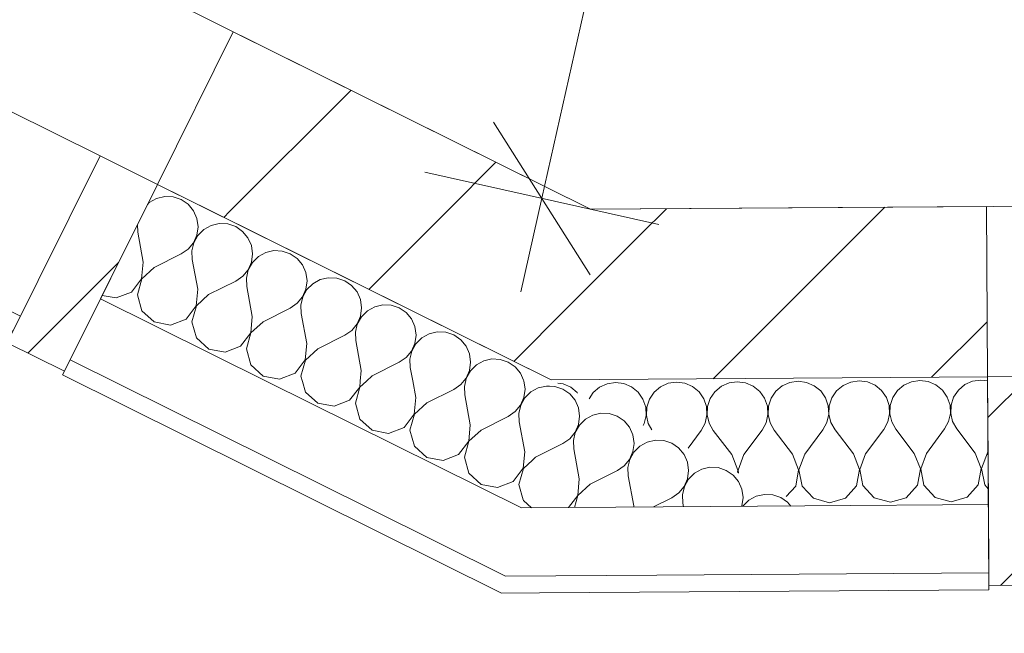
# Model space of a CAD drawing. Header units: millimetres. Extents: x -7213913 to -6930525, y 6129472 to 6355042.
# Tile 31 of 214: x -7201628 to -7200472, y 6158640 to 6159360. Entities that reach past the tile are written whole.
import ezdxf
from ezdxf.enums import TextEntityAlignment as Align

# ---------------------------------------------------------------- set-up
doc = ezdxf.new("R2010")
doc.units = ezdxf.units.MM
doc.header["$MEASUREMENT"] = 0
doc.set_wipeout_variables(frame=1)
doc.linetypes.add('Wipeout_Contour', pattern=[1000, 0, -1000])
for name, color, linetype in [('S - квартира_помещение.АР', 7, 'Continuous'), ('АР-Стены_внешние_.АР', 7, 'Continuous'), ('АР-Стены_Наружные ВИТРАЖ', 7, 'Continuous'), ('АР-Стены_Перегородки_межквартирные_200.АР', 7, 'Continuous'), ('АР-Чертеж-Размеры.АР', 7, 'Continuous')]:
    doc.layers.add(name, color=color, linetype=linetype)
for name, color, linetype, lineweight in [('S - квартира_помещение.АР_Ном._пера__2', 8, 'Continuous', 15), ('АР-Стены_внешние_.АР_Ном._пера__1', 7, 'Continuous', 0), ('АР-Стены_Наружные ВИТРАЖ_Ном._пера__120', 7, 'Continuous', 0), ('АР-Стены_Перегородки_межквартирные_200.АР_Ном._пера__1', 7, 'Continuous', 15), ('АР-Чертеж-Размеры.АР_Ном._пера__1', 7, 'Continuous', 0), ('Паспорта Зон Archicad_Ном._пера__1', 7, 'Continuous', 0)]:
    doc.layers.add(name, color=color, linetype=linetype, lineweight=lineweight)
doc.styles.add('РЎР“Р•РќР•Р\xa0Р\x98Р\xa0_РЎРўР\x98Р›Р¬_1', font='txt')
doc.styles.add('РЎР“Р•РќР•Р\xa0Р\x98Р\xa0_РЎРўР\x98Р›Р¬_2', font='calibri.ttf')
doc.styles.add('РЎР“Р•РќР•Р\xa0Р\x98Р\xa0_РЎРўР\x98Р›Р¬_3', font='GOST_Common.ttf')
doc.dimstyles.new('СГЕНЕРИР_СТИЛЬ__3', dxfattribs={"dimtxt": 200, "dimasz": 142.5, "dimexe": 0.18, "dimexo": 0.0625, "dimgap": 0, "dimtad": 1, "dimdec": 0, "dimzin": 0, "dimdsep": 46, "dimtxsty": 'РЎР“Р•РќР•Р\xa0Р\x98Р\xa0_РЎРўР\x98Р›Р¬_3', "dimblk": 'ARROWHEAD_6', "dimblk1": 'ARROWHEAD_6', "dimblk2": 'ARROWHEAD_6', "dimcen": 0.09, "dimse1": 1, "dimse2": 1, "dimclrd": 7, "dimclre": 7, "dimclrt": 7, "dimazin": 0, "dimtfac": 1, "dimtdec": 4, "dimtmove": 0, "dimatfit": 3, "dimfxl": 1, "dimtolj": 1, "dimtzin": 0, "dimarcsym": 0})
doc.dimstyles.new('СГЕНЕРИР_СТИЛЬ__4', dxfattribs={"dimtxt": 200, "dimasz": 142.5, "dimexe": 0.18, "dimexo": 0.0625, "dimgap": 0, "dimtad": 1, "dimdec": 0, "dimzin": 0, "dimdsep": 46, "dimtxsty": 'РЎР“Р•РќР•Р\xa0Р\x98Р\xa0_РЎРўР\x98Р›Р¬_3', "dimblk": 'ARROWHEAD_6', "dimblk1": 'ARROWHEAD_6', "dimblk2": 'ARROWHEAD_6', "dimcen": 0.09, "dimse1": 1, "dimse2": 1, "dimclrd": 7, "dimclre": 7, "dimclrt": 7, "dimazin": 0, "dimtfac": 1, "dimtdec": 4, "dimtmove": 2, "dimatfit": 3, "dimfxl": 1, "dimtolj": 1, "dimtzin": 0, "dimarcsym": 0})
pattern_1 = [(45, (-6566190.34, 6562677.8), (-176.776695, 176.776695), []), (45, (-6566225.7, 6562713.15), (-176.776695, 176.776695), []), (45, (-6566261.05, 6562748.5), (-176.776695, 176.776695), [])]
pattern_2 = [(45, (-6566190.34, 6562677.8), (-127.279217, 127.279217), [])]

# ---------------------------------------------------------------- blocks, each defined once
blk = doc.blocks.new('Кухня_3_10_10', base_point=(-7200749.3, 6161287.2))
at = {"layer": 'S - квартира_помещение.АР_Ном._пера__2', "color": 8, "linetype": 'Continuous', "lineweight": 15, "flags": 128}
blk.add_lwpolyline([(-7199009.5, 6159663.9), (-7198483.6, 6162005.6), (-7200823.3, 6162531), (-7201849.7, 6162761.6), (-7202492.3, 6159900.6), (-7200957.8, 6159137.8), (-7199124.6, 6159150.1), (-7199009.2, 6159663.8)], close=True, dxfattribs=at)
at = {"layer": 'Паспорта Зон Archicad_Ном._пера__1', "color": 7, "lineweight": 0, "style": 'РЎР“Р•РќР•Р\xa0Р\x98Р\xa0_РЎРўР\x98Р›Р¬_1'}
blk.add_attdef('ROOM_NUMBER', text='', height=250, rotation=347.3417, dxfattribs=at).set_placement((-7200176.5, 6161181.4), align=Align.MIDDLE_CENTER)
at = {"layer": 'Паспорта Зон Archicad_Ном._пера__1', "color": 7, "lineweight": 0, "style": 'РЎР“Р•РќР•Р\xa0Р\x98Р\xa0_РЎРўР\x98Р›Р¬_2'}
blk.add_attdef('ROOM_AREA', text='', height=200, rotation=347.3417, dxfattribs=at).set_placement((-7199221.1, 6159414.1), align=Align.MIDDLE_RIGHT)
blk = doc.blocks.new('Навесная Стена_24_10', base_point=(-6566190.3, 6562677.8))
at = {"layer": 'АР-Стены_Наружные ВИТРАЖ_Ном._пера__120', "color": 7, "linetype": 'Continuous', "lineweight": 0, "flags": 128}
for points in [[(-7201533.2, 6159200.5), (-7202437.4, 6159650)], [(-7201642.3, 6158981.1), (-7202546.4, 6159430.6)]]:
    blk.add_lwpolyline(points, dxfattribs=at)
at = {"color": 254, "linetype": 'Wipeout_Contour', "lineweight": 0, "ltscale": 37906431.25033871}
blk.add_wipeout([(-7202539.8, 6159444), (-7201635.6, 6158994.6), (-7201626.7, 6159012.5), (-7202530.9, 6159461.9)], dxfattribs=at).dxf.layer = 'АР-Стены_Наружные ВИТРАЖ'
at = {"layer": 'АР-Стены_Наружные ВИТРАЖ', "linetype": 'Continuous', "lineweight": 0, "true_color": 0x000000}
h = blk.add_hatch(dxfattribs=at)
h.set_pattern_fill('АЛЮМИНИЙ_000A', color=18, style=0, pattern_type=2)
h.set_pattern_definition(pattern_1)
h.paths.add_polyline_path([(-7202539.8, 6159444), (-7201635.6, 6158994.6), (-7201626.7, 6159012.5), (-7202530.9, 6159461.9)])
at = {"layer": 'АР-Стены_Наружные ВИТРАЖ_Ном._пера__120', "color": 7, "linetype": 'Continuous', "lineweight": 0, "flags": 128}
blk.add_lwpolyline([(-7202539.8, 6159444), (-7202530.9, 6159461.9), (-7201626.7, 6159012.5), (-7201635.6, 6158994.6)], close=True, dxfattribs=at)
at = {"color": 254, "linetype": 'Wipeout_Contour', "lineweight": 0, "ltscale": 37908630.28139775}
blk.add_wipeout([(-7202546.4, 6159430.6), (-7202437.4, 6159650), (-7202504.5, 6159683.4), (-7202613.6, 6159464)], dxfattribs=at).dxf.layer = 'АР-Стены_Наружные ВИТРАЖ'
at = {"color": 254, "linetype": 'Wipeout_Contour', "lineweight": 0, "ltscale": 37904422.3145838}
blk.add_wipeout([(-7201575.1, 6158947.8), (-7201466.1, 6159167.1), (-7201533.2, 6159200.5), (-7201642.3, 6158981.1)], dxfattribs=at).dxf.layer = 'АР-Стены_Наружные ВИТРАЖ'
at = {"layer": 'АР-Стены_Наружные ВИТРАЖ', "linetype": 'Continuous', "lineweight": 0, "true_color": 0x000000}
h = blk.add_hatch(dxfattribs=at)
h.set_pattern_fill('АЛЮМИНИЙ_000A', color=18, style=0, pattern_type=2)
h.set_pattern_definition(pattern_1)
h.paths.add_polyline_path([(-7202546.4, 6159430.6), (-7202437.4, 6159650), (-7202504.5, 6159683.4), (-7202613.6, 6159464)])
h = blk.add_hatch(dxfattribs=at)
h.set_pattern_fill('АЛЮМИНИЙ_000A', color=18, style=0, pattern_type=2)
h.set_pattern_definition(pattern_1)
h.paths.add_polyline_path([(-7201575.1, 6158947.8), (-7201466.1, 6159167.1), (-7201533.2, 6159200.5), (-7201642.3, 6158981.1)])
at = {"layer": 'АР-Стены_Наружные ВИТРАЖ_Ном._пера__120', "color": 7, "linetype": 'Continuous', "lineweight": 0, "flags": 128}
for points in [[(-7202546.4, 6159430.6), (-7202613.6, 6159464), (-7202504.5, 6159683.4), (-7202437.4, 6159650)], [(-7201575.1, 6158947.8), (-7201642.3, 6158981.1), (-7201533.2, 6159200.5), (-7201466.1, 6159167.1)]]:
    blk.add_lwpolyline(points, close=True, dxfattribs=at)
blk = doc.blocks.new('Навесная Стена_25_10', base_point=(-6566190.3, 6562677.8))
at = {"color": 254, "linetype": 'Wipeout_Contour', "lineweight": 0, "ltscale": 37900412.79886375}
blk.add_wipeout([(-7200415.3, 6158696.5), (-7200417, 6158941.5), (-7200492, 6158941), (-7200490.3, 6158696)], dxfattribs=at).dxf.layer = 'АР-Стены_Наружные ВИТРАЖ'
at = {"layer": 'АР-Стены_Наружные ВИТРАЖ', "linetype": 'Continuous', "lineweight": 0, "true_color": 0x000000}
h = blk.add_hatch(dxfattribs=at)
h.set_pattern_fill('АЛЮМИНИЙ_000A', color=18, style=0, pattern_type=2)
h.set_pattern_definition(pattern_1)
h.paths.add_polyline_path([(-7200415.3, 6158696.5), (-7200417, 6158941.5), (-7200492, 6158941), (-7200490.3, 6158696)])
at = {"layer": 'АР-Стены_Наружные ВИТРАЖ_Ном._пера__120', "color": 7, "linetype": 'Continuous', "lineweight": 0, "flags": 128}
blk.add_lwpolyline([(-7200415.3, 6158696.5), (-7200490.3, 6158696), (-7200492, 6158941), (-7200417, 6158941.5)], close=True, dxfattribs=at)
blk = doc.blocks.new('Стена_133_10', base_point=(-7200981, 6159037.7))
at = {"layer": 'АР-Стены_Перегородки_межквартирные_200.АР', "linetype": 'Continuous', "lineweight": 0, "true_color": 0x000000}
h = blk.add_hatch(dxfattribs=at)
h.set_pattern_fill('БЛОКИ_БЕТОННЫЕ_ЭФФЕКТИВН_28', color=18, style=0, pattern_type=2)
h.set_pattern_definition(pattern_2)
h.paths.add_polyline_path([(-7200957.8, 6159137.8), (-7201401.2, 6159134.9), (-7201004.2, 6158937.5)])
h = blk.add_hatch(dxfattribs=at)
h.set_pattern_fill('БЛОКИ_БЕТОННЫЕ_ЭФФЕКТИВН_28', color=18, style=0, pattern_type=2)
h.set_pattern_definition(pattern_2)
h.paths.add_polyline_path([(-7200957.8, 6159137.8), (-7201004.2, 6158937.5), (-7200560.9, 6158940.5)])
h = blk.add_hatch(dxfattribs=at)
h.set_pattern_fill('БЛОКИ_БЕТОННЫЕ_ЭФФЕКТИВН_28', color=18, style=0, pattern_type=2)
h.set_pattern_definition(pattern_2)
h.paths.add_polyline_path([(-7200560.9, 6158940.5), (-7200492, 6158941), (-7200493.3, 6159141), (-7200957.8, 6159137.8)])
at = {"layer": 'АР-Стены_Перегородки_межквартирные_200.АР_Ном._пера__1', "color": 7, "linetype": 'Continuous', "lineweight": 15, "flags": 128}
for points in [[(-7200493.3, 6159141), (-7200957.8, 6159137.8)], [(-7200493.3, 6159141), (-7200492, 6158941)], [(-7201004.2, 6158937.5), (-7201401.2, 6159134.9)], [(-7201004.2, 6158937.5), (-7200492, 6158941)]]:
    blk.add_lwpolyline(points, dxfattribs=at)
blk = doc.blocks.new('Стена_134_10', base_point=(-7200981, 6159037.7))
at = {"layer": 'АР-Стены_Перегородки_межквартирные_200.АР', "linetype": 'Continuous', "lineweight": 0, "true_color": 0x000000}
h = blk.add_hatch(dxfattribs=at)
h.set_pattern_fill('БЛОКИ_БЕТОННЫЕ_ЭФФЕКТИВН_28', color=18, style=0, pattern_type=2)
h.set_pattern_definition(pattern_2)
h.paths.add_polyline_path([(-7200957.8, 6159137.8), (-7201377, 6159346.2), (-7201466.1, 6159167.1), (-7201401.2, 6159134.9)])
at = {"layer": 'АР-Стены_Перегородки_межквартирные_200.АР_Ном._пера__1', "color": 7, "linetype": 'Continuous', "lineweight": 15, "flags": 128}
for points in [[(-7201377, 6159346.2), (-7201466.1, 6159167.1)], [(-7200957.8, 6159137.8), (-7201377, 6159346.2)], [(-7201466.1, 6159167.1), (-7201401.2, 6159134.9)]]:
    blk.add_lwpolyline(points, dxfattribs=at)
blk = doc.blocks.new('*X658', base_point=(-6566190.3, 6562677.8))
at = {"layer": 'АР-Стены_внешние_.АР_Ном._пера__1', "color": 7, "linetype": 'Continuous', "lineweight": 0}
for p, q in [((-7200999.8, 6158929.8), (-7201005.9, 6158930.1)), ((-7200990.4, 6158926.7), (-7200999.8, 6158929.8)), ((-7200982.3, 6158921.1), (-7200990.4, 6158926.7)), ((-7200976, 6158913.6), (-7200982.3, 6158921.1)), ((-7200972, 6158904.6), (-7200976, 6158913.6)), ((-7200970.6, 6158894.8), (-7200972, 6158904.6)), ((-7200972, 6158885.1), (-7200970.6, 6158894.8)), ((-7200955.3, 6158896.2), (-7200963.9, 6158891.5)), ((-7200945.7, 6158898.5), (-7200955.3, 6158896.2)), ((-7200935.8, 6158898), (-7200945.7, 6158898.5)), ((-7200926.5, 6158894.9), (-7200935.8, 6158898)), ((-7200918.3, 6158889.4), (-7200926.5, 6158894.9)), ((-7200975.9, 6158876), (-7200972, 6158885.1)), ((-7200970.8, 6158884.5), (-7200975.7, 6158875.9)), ((-7200963.9, 6158891.5), (-7200970.8, 6158884.5)), ((-7200912, 6158881.8), (-7200918.3, 6158889.4)), ((-7200982.2, 6158868.4), (-7200975.9, 6158876)), ((-7200975.7, 6158875.9), (-7200977.9, 6158866.3)), ((-7200908, 6158872.8), (-7200912, 6158881.8)), ((-7200906.7, 6158863), (-7200908, 6158872.8)), ((-7201022.2, 6158846.8), (-7200990.3, 6158862.8)), ((-7200990.3, 6158862.8), (-7200982.2, 6158868.4)), ((-7200977.9, 6158866.3), (-7200977.5, 6158856.5)), ((-7200908, 6158853.3), (-7200906.7, 6158863)), ((-7200899.9, 6158859.7), (-7200906.9, 6158852.7)), ((-7200891.3, 6158864.4), (-7200899.9, 6158859.7)), ((-7200881.7, 6158866.7), (-7200891.3, 6158864.4)), ((-7200871.9, 6158866.2), (-7200881.7, 6158866.7)), ((-7200862.5, 6158863.1), (-7200871.9, 6158866.2)), ((-7200854.4, 6158857.6), (-7200862.5, 6158863.1)), ((-7200971, 6158821.3), (-7200977.5, 6158856.5)), ((-7200912, 6158844.2), (-7200908, 6158853.3)), ((-7200906.9, 6158852.7), (-7200911.7, 6158844.1)), ((-7200848.1, 6158850), (-7200854.4, 6158857.6)), ((-7200844.1, 6158841), (-7200848.1, 6158850)), ((-7201022.2, 6158846.8), (-7201026, 6158843.3)), ((-7200926.3, 6158831), (-7200918.2, 6158836.6)), ((-7200918.2, 6158836.6), (-7200912, 6158844.2)), ((-7200911.7, 6158844.1), (-7200914, 6158834.5)), ((-7200842.7, 6158831.2), (-7200844.1, 6158841)), ((-7200958.2, 6158815), (-7200926.3, 6158831)), ((-7200914, 6158834.5), (-7200913.5, 6158824.7)), ((-7200907.1, 6158789.5), (-7200913.5, 6158824.7)), ((-7200844, 6158821.5), (-7200842.7, 6158831.2)), ((-7200835.9, 6158827.9), (-7200842.9, 6158820.9)), ((-7200827.3, 6158832.7), (-7200835.9, 6158827.9)), ((-7200817.7, 6158834.9), (-7200827.3, 6158832.7)), ((-7200807.9, 6158834.5), (-7200817.7, 6158834.9)), ((-7200798.6, 6158831.3), (-7200807.9, 6158834.5)), ((-7200790.4, 6158825.8), (-7200798.6, 6158831.3)), ((-7200784.1, 6158818.2), (-7200790.4, 6158825.8)), ((-7200972.9, 6158801.9), (-7200971, 6158821.3)), ((-7200958.2, 6158815), (-7200972.6, 6158801.8)), ((-7200848, 6158812.4), (-7200844, 6158821.5)), ((-7200842.9, 6158820.9), (-7200847.7, 6158812.3)), ((-7200780.1, 6158809.2), (-7200784.1, 6158818.2)), ((-7200983.7, 6158787.7), (-7200972.9, 6158801.9)), ((-7200972.6, 6158801.8), (-7200976.6, 6158787.7)), ((-7200862.4, 6158799.2), (-7200854.3, 6158804.8)), ((-7200854.3, 6158804.8), (-7200848, 6158812.4)), ((-7200847.7, 6158812.3), (-7200850, 6158802.7)), ((-7200850, 6158802.7), (-7200849.6, 6158792.9)), ((-7200778.7, 6158799.4), (-7200780.1, 6158809.2)), ((-7200753.8, 6158803.1), (-7200763.4, 6158800.9)), ((-7200743.9, 6158802.7), (-7200753.8, 6158803.1)), ((-7200734.6, 6158799.5), (-7200743.9, 6158802.7)), ((-7201036.7, 6158796.8), (-7201036.5, 6158796)), ((-7201036.5, 6158796), (-7201027, 6158787.4)), ((-7200884, 6158788.3), (-7200862.4, 6158799.2)), ((-7200848.8, 6158788.6), (-7200849.6, 6158792.9)), ((-7200780.4, 6158789), (-7200780.1, 6158789.7)), ((-7200780.1, 6158789.7), (-7200778.7, 6158799.4)), ((-7200772, 6158796.1), (-7200779, 6158789.1)), ((-7200763.4, 6158800.9), (-7200772, 6158796.1)), ((-7200726.5, 6158794), (-7200734.6, 6158799.5)), ((-7200722.7, 6158789.4), (-7200726.5, 6158794)), ((-7200907.2, 6158788.2), (-7200907.1, 6158789.5)), ((-7200779, 6158789.1), (-7200779, 6158789))]:
    blk.add_line(p, q, dxfattribs=at)
blk = doc.blocks.new('*X659', base_point=(-6566190.3, 6562677.8))
at = {"layer": 'АР-Стены_внешние_.АР_Ном._пера__1', "color": 7, "linetype": 'Continuous', "lineweight": 0}
for p, q in [((-7201467, 6159150.6), (-7201475.6, 6159145.8)), ((-7201457.4, 6159152.9), (-7201467, 6159150.6)), ((-7201447.5, 6159152.4), (-7201457.4, 6159152.9)), ((-7201438.2, 6159149.3), (-7201447.5, 6159152.4)), ((-7201430, 6159143.7), (-7201438.2, 6159149.3)), ((-7201475.6, 6159145.8), (-7201477.8, 6159143.6)), ((-7201423.7, 6159136.1), (-7201430, 6159143.7)), ((-7201419.7, 6159127.1), (-7201423.7, 6159136.1)), ((-7201418.4, 6159117.4), (-7201419.7, 6159127.1)), ((-7201489.6, 6159119.8), (-7201489.2, 6159110.8)), ((-7201419.7, 6159107.6), (-7201418.4, 6159117.4)), ((-7201411.6, 6159114), (-7201418.6, 6159107.1)), ((-7201403, 6159118.8), (-7201411.6, 6159114)), ((-7201393.4, 6159121.1), (-7201403, 6159118.8)), ((-7201383.6, 6159120.6), (-7201393.4, 6159121.1)), ((-7201374.2, 6159117.5), (-7201383.6, 6159120.6)), ((-7201366.1, 6159111.9), (-7201374.2, 6159117.5)), ((-7201482.7, 6159075.7), (-7201489.2, 6159110.8)), ((-7201423.6, 6159098.6), (-7201419.7, 6159107.6)), ((-7201418.6, 6159107.1), (-7201423.4, 6159098.5)), ((-7201359.8, 6159104.4), (-7201366.1, 6159111.9)), ((-7201355.8, 6159095.3), (-7201359.8, 6159104.4)), ((-7201438, 6159085.4), (-7201429.9, 6159091)), ((-7201429.9, 6159091), (-7201423.6, 6159098.6)), ((-7201423.4, 6159098.5), (-7201425.7, 6159088.9)), ((-7201354.4, 6159085.6), (-7201355.8, 6159095.3)), ((-7201469.9, 6159069.3), (-7201438, 6159085.4)), ((-7201425.7, 6159088.9), (-7201425.2, 6159079)), ((-7201418.8, 6159043.9), (-7201425.2, 6159079)), ((-7201355.7, 6159075.8), (-7201354.4, 6159085.6)), ((-7201347.6, 6159082.2), (-7201354.6, 6159075.3)), ((-7201339, 6159087), (-7201347.6, 6159082.2)), ((-7201329.4, 6159089.3), (-7201339, 6159087)), ((-7201319.6, 6159088.8), (-7201329.4, 6159089.3)), ((-7201310.2, 6159085.7), (-7201319.6, 6159088.8)), ((-7201302.1, 6159080.1), (-7201310.2, 6159085.7)), ((-7201295.8, 6159072.6), (-7201302.1, 6159080.1)), ((-7201484.6, 6159056.3), (-7201482.7, 6159075.7)), ((-7201469.9, 6159069.3), (-7201484.3, 6159056.1)), ((-7201359.7, 6159066.8), (-7201355.7, 6159075.8)), ((-7201354.6, 6159075.3), (-7201359.4, 6159066.7)), ((-7201291.8, 6159063.5), (-7201295.8, 6159072.6)), ((-7201496.4, 6159040.7), (-7201484.6, 6159056.3)), ((-7201484.3, 6159056.1), (-7201489.6, 6159037.4)), ((-7201374.1, 6159053.6), (-7201366, 6159059.2)), ((-7201366, 6159059.2), (-7201359.7, 6159066.8)), ((-7201359.4, 6159066.7), (-7201361.7, 6159057.1)), ((-7201361.7, 6159057.1), (-7201361.3, 6159047.2)), ((-7201290.4, 6159053.8), (-7201291.8, 6159063.5)), ((-7201265.5, 6159057.5), (-7201275.1, 6159055.2)), ((-7201255.6, 6159057), (-7201265.5, 6159057.5)), ((-7201246.3, 6159053.9), (-7201255.6, 6159057)), ((-7201420.6, 6159024.5), (-7201418.8, 6159043.9)), ((-7201406, 6159037.6), (-7201374.1, 6159053.6)), ((-7201354.8, 6159012.1), (-7201361.3, 6159047.2)), ((-7201295.7, 6159035), (-7201291.8, 6159044)), ((-7201291.8, 6159044), (-7201290.4, 6159053.8)), ((-7201283.7, 6159050.4), (-7201290.7, 6159043.5)), ((-7201275.1, 6159055.2), (-7201283.7, 6159050.4)), ((-7201238.2, 6159048.3), (-7201246.3, 6159053.9)), ((-7201231.8, 6159040.8), (-7201238.2, 6159048.3)), ((-7201530.9, 6159036.7), (-7201514.6, 6159033.7)), ((-7201514.6, 6159033.7), (-7201496.4, 6159040.7)), ((-7201489.6, 6159037.4), (-7201484.2, 6159018.6)), ((-7201406, 6159037.6), (-7201420.3, 6159024.4)), ((-7201302, 6159027.4), (-7201295.7, 6159035)), ((-7201295.5, 6159034.9), (-7201297.7, 6159025.3)), ((-7201290.7, 6159043.5), (-7201295.5, 6159034.9)), ((-7201227.9, 6159031.8), (-7201231.8, 6159040.8)), ((-7201432.4, 6159008.9), (-7201420.6, 6159024.5)), ((-7201420.3, 6159024.4), (-7201425.6, 6159005.6)), ((-7201342, 6159005.8), (-7201310.1, 6159021.8)), ((-7201310.1, 6159021.8), (-7201302, 6159027.4)), ((-7201297.7, 6159025.3), (-7201297.3, 6159015.4)), ((-7201226.5, 6159022), (-7201227.9, 6159031.8)), ((-7201227.8, 6159012.2), (-7201226.5, 6159022)), ((-7201211.1, 6159023.4), (-7201219.7, 6159018.6)), ((-7201201.5, 6159025.7), (-7201211.1, 6159023.4)), ((-7201191.7, 6159025.2), (-7201201.5, 6159025.7)), ((-7201182.3, 6159022.1), (-7201191.7, 6159025.2)), ((-7201174.2, 6159016.5), (-7201182.3, 6159022.1)), ((-7201484.2, 6159018.6), (-7201469.8, 6159005.5)), ((-7201356.6, 6158992.7), (-7201354.8, 6159012.1)), ((-7201290.8, 6158980.3), (-7201297.3, 6159015.4)), ((-7201231.8, 6159003.2), (-7201227.8, 6159012.2)), ((-7201226.7, 6159011.7), (-7201231.5, 6159003.1)), ((-7201219.7, 6159018.6), (-7201226.7, 6159011.7)), ((-7201167.9, 6159009), (-7201174.2, 6159016.5)), ((-7201469.8, 6159005.5), (-7201450.6, 6159001.9)), ((-7201450.6, 6159001.9), (-7201432.4, 6159008.9)), ((-7201425.6, 6159005.6), (-7201420.3, 6158986.8)), ((-7201342, 6159005.8), (-7201356.4, 6158992.6)), ((-7201238, 6158995.6), (-7201231.8, 6159003.2)), ((-7201231.5, 6159003.1), (-7201233.8, 6158993.5)), ((-7201163.9, 6159000), (-7201167.9, 6159009)), ((-7201162.5, 6158990.2), (-7201163.9, 6159000)), ((-7201420.3, 6158986.8), (-7201405.8, 6158973.7)), ((-7201368.4, 6158977.1), (-7201356.6, 6158992.7)), ((-7201356.4, 6158992.6), (-7201361.7, 6158973.8)), ((-7201278, 6158974), (-7201246.1, 6158990)), ((-7201246.1, 6158990), (-7201238, 6158995.6)), ((-7201233.8, 6158993.5), (-7201233.3, 6158983.6)), ((-7201163.8, 6158980.4), (-7201162.5, 6158990.2)), ((-7201155.8, 6158986.8), (-7201162.7, 6158979.9)), ((-7201147.1, 6158991.6), (-7201155.8, 6158986.8)), ((-7201137.6, 6158993.9), (-7201147.1, 6158991.6)), ((-7201127.7, 6158993.4), (-7201137.6, 6158993.9)), ((-7201118.4, 6158990.3), (-7201127.7, 6158993.4)), ((-7201110.2, 6158984.7), (-7201118.4, 6158990.3)), ((-7201386.6, 6158970.1), (-7201368.4, 6158977.1)), ((-7201292.7, 6158960.9), (-7201290.8, 6158980.3)), ((-7201226.9, 6158948.5), (-7201233.3, 6158983.6)), ((-7201167.8, 6158971.4), (-7201163.8, 6158980.4)), ((-7201162.7, 6158979.9), (-7201167.5, 6158971.3)), ((-7201103.9, 6158977.2), (-7201110.2, 6158984.7)), ((-7201099.9, 6158968.2), (-7201103.9, 6158977.2)), ((-7201405.8, 6158973.7), (-7201386.6, 6158970.1)), ((-7201361.7, 6158973.8), (-7201356.3, 6158955)), ((-7201278, 6158974), (-7201292.4, 6158960.8)), ((-7201182.2, 6158958.2), (-7201174.1, 6158963.8)), ((-7201174.1, 6158963.8), (-7201167.8, 6158971.4)), ((-7201167.5, 6158971.3), (-7201169.8, 6158961.7)), ((-7201098.5, 6158958.4), (-7201099.9, 6158968.2)), ((-7201356.3, 6158955), (-7201341.9, 6158941.9)), ((-7201304.5, 6158945.3), (-7201292.7, 6158960.9)), ((-7201292.4, 6158960.8), (-7201297.7, 6158942)), ((-7201214.1, 6158942.2), (-7201182.2, 6158958.2)), ((-7201169.8, 6158961.7), (-7201169.4, 6158951.9)), ((-7201166.5, 6158936.4), (-7201169.4, 6158951.9)), ((-7201099.9, 6158948.6), (-7201098.5, 6158958.4)), ((-7201091.8, 6158955), (-7201098.8, 6158948.1)), ((-7201083.2, 6158959.8), (-7201091.8, 6158955)), ((-7201073.6, 6158962.1), (-7201083.2, 6158959.8)), ((-7201063.7, 6158961.6), (-7201073.6, 6158962.1)), ((-7201054.4, 6158958.5), (-7201063.7, 6158961.6)), ((-7201046.3, 6158952.9), (-7201054.4, 6158958.5)), ((-7201040, 6158945.4), (-7201046.3, 6158952.9)), ((-7201341.9, 6158941.9), (-7201322.7, 6158938.3)), ((-7201322.7, 6158938.3), (-7201304.5, 6158945.3)), ((-7201297.7, 6158942), (-7201295.9, 6158935.6)), ((-7201228.1, 6158936), (-7201226.9, 6158948.5)), ((-7201214.1, 6158942.2), (-7201220.7, 6158936.1)), ((-7201103.8, 6158939.6), (-7201099.9, 6158948.6)), ((-7201098.8, 6158948.1), (-7201103.6, 6158939.5)), ((-7201036.4, 6158937.3), (-7201040, 6158945.4)), ((-7201106.1, 6158936.8), (-7201103.8, 6158939.6)), ((-7201103.6, 6158939.5), (-7201104.2, 6158936.9))]:
    blk.add_line(p, q, dxfattribs=at)
blk = doc.blocks.new('*X660', base_point=(-6566190.3, 6562677.8))
at = {"layer": 'АР-Стены_внешние_.АР_Ном._пера__1', "color": 7, "linetype": 'Continuous', "lineweight": 0}
for p, q in [((-7201295.9, 6158935.6), (-7201292.3, 6158923.2)), ((-7201240.5, 6158913.5), (-7201228.7, 6158929.1)), ((-7201228.5, 6158929), (-7201233.8, 6158910.2)), ((-7201228.7, 6158929.1), (-7201228.1, 6158936)), ((-7201220.7, 6158936.1), (-7201228.5, 6158929)), ((-7201162.9, 6158916.7), (-7201166.5, 6158936.4)), ((-7201118.2, 6158926.4), (-7201110.1, 6158932)), ((-7201110.1, 6158932), (-7201106.1, 6158936.8)), ((-7201104.2, 6158936.9), (-7201105.9, 6158929.9)), ((-7201105.9, 6158929.9), (-7201105.4, 6158920.1)), ((-7201036, 6158936.4), (-7201036.4, 6158937.3)), ((-7201034.6, 6158926.6), (-7201036, 6158936.4)), ((-7201009.6, 6158930.3), (-7201019.2, 6158928)), ((-7201005.9, 6158930.1), (-7201009.6, 6158930.3)), ((-7201292.3, 6158923.2), (-7201277.9, 6158910.1)), ((-7201164.8, 6158897.3), (-7201162.9, 6158916.7)), ((-7201150.1, 6158910.4), (-7201118.2, 6158926.4)), ((-7201099, 6158884.9), (-7201105.4, 6158920.1)), ((-7201039.9, 6158907.8), (-7201035.9, 6158916.8)), ((-7201035.9, 6158916.8), (-7201034.6, 6158926.6)), ((-7201027.8, 6158923.3), (-7201034.8, 6158916.3)), ((-7201019.2, 6158928), (-7201027.8, 6158923.3)), ((-7201277.9, 6158910.1), (-7201258.7, 6158906.5)), ((-7201258.7, 6158906.5), (-7201240.5, 6158913.5)), ((-7201233.8, 6158910.2), (-7201228.4, 6158891.4)), ((-7201150.1, 6158910.4), (-7201164.5, 6158897.2)), ((-7201046.1, 6158900.2), (-7201039.9, 6158907.8)), ((-7201039.6, 6158907.7), (-7201041.9, 6158898.1)), ((-7201034.8, 6158916.3), (-7201039.6, 6158907.7)), ((-7201176.5, 6158881.7), (-7201164.8, 6158897.3)), ((-7201164.5, 6158897.2), (-7201169.8, 6158878.4)), ((-7201086.2, 6158878.6), (-7201054.3, 6158894.6)), ((-7201054.3, 6158894.6), (-7201046.1, 6158900.2)), ((-7201041.9, 6158898.1), (-7201041.5, 6158888.3)), ((-7201228.4, 6158891.4), (-7201213.9, 6158878.3)), ((-7201100.8, 6158865.5), (-7201099, 6158884.9)), ((-7201035, 6158853.1), (-7201041.5, 6158888.3)), ((-7201213.9, 6158878.3), (-7201194.7, 6158874.7)), ((-7201194.7, 6158874.7), (-7201176.5, 6158881.7)), ((-7201169.8, 6158878.4), (-7201164.4, 6158859.6)), ((-7201086.2, 6158878.6), (-7201100.5, 6158865.4)), ((-7201164.4, 6158859.6), (-7201150, 6158846.5)), ((-7201112.6, 6158849.9), (-7201100.8, 6158865.5)), ((-7201100.5, 6158865.4), (-7201105.8, 6158846.6)), ((-7201130.8, 6158842.9), (-7201112.6, 6158849.9)), ((-7201036.8, 6158833.7), (-7201035, 6158853.1)), ((-7201150, 6158846.5), (-7201130.8, 6158842.9)), ((-7201105.8, 6158846.6), (-7201100.5, 6158827.8)), ((-7201026, 6158843.3), (-7201036.6, 6158833.6)), ((-7201100.5, 6158827.8), (-7201086, 6158814.7)), ((-7201048.6, 6158818.1), (-7201036.8, 6158833.7)), ((-7201036.6, 6158833.6), (-7201041.9, 6158814.8)), ((-7201086, 6158814.7), (-7201066.8, 6158811.1)), ((-7201066.8, 6158811.1), (-7201048.6, 6158818.1)), ((-7201041.9, 6158814.8), (-7201036.7, 6158796.8))]:
    blk.add_line(p, q, dxfattribs=at)
blk = doc.blocks.new('Стена_317_10', base_point=(-7201466.1, 6159167.1))
at = {"layer": 'АР-Стены_внешние_.АР_Ном._пера__1', "color": 7, "linetype": 'Continuous', "lineweight": 0}
for p, q in [((-7201532.8, 6159032.8), (-7201336.7, 6158935.3)), ((-7201568.5, 6158961.2), (-7201216.3, 6158786.1)), ((-7201336.7, 6158935.3), (-7201038.9, 6158787.3)), ((-7201216.3, 6158786.1), (-7201057.5, 6158707.2)), ((-7201038.9, 6158787.3), (-7200706.4, 6158789.5)), ((-7201057.5, 6158707.2), (-7200880.1, 6158708.4))]:
    blk.add_line(p, q, dxfattribs=at)
at = {"layer": 'АР-Стены_внешние_.АР_Ном._пера__1', "color": 7, "linetype": 'Continuous', "lineweight": 0, "flags": 128}
for points in [[(-7201532.8, 6159032.8), (-7201466.1, 6159167.1)], [(-7201004.2, 6158937.5), (-7201466.1, 6159167.1)], [(-7201568.5, 6158961.2), (-7201532.8, 6159032.8)], [(-7201577.4, 6158943.3), (-7201568.5, 6158961.2)], [(-7201577.4, 6158943.3), (-7201062.1, 6158687.1)], [(-7201062.1, 6158687.1), (-7201017.8, 6158687.4)]]:
    blk.add_lwpolyline(points, dxfattribs=at)
at = {"layer": 'АР-Стены_внешние_.АР', "color": 7, "lineweight": 0}
for name in ['*X659', '*X660', '*X658']:
    blk.add_blockref(name, (-6566190.3, 6562677.8), dxfattribs=at)
blk = doc.blocks.new('*X662', base_point=(-6566190.3, 6562677.8))
at = {"layer": 'АР-Стены_внешние_.АР_Ном._пера__1', "color": 7, "linetype": 'Continuous', "lineweight": 0}
for p, q in [((-7200990.1, 6158932.7), (-7200996, 6158933.5)), ((-7200981, 6158928.8), (-7200990.1, 6158932.7)), ((-7200973.4, 6158922.5), (-7200981, 6158928.8)), ((-7200947.2, 6158929), (-7200954.7, 6158922.7)), ((-7200938.2, 6158933), (-7200947.2, 6158929)), ((-7200928.4, 6158934.5), (-7200938.2, 6158933)), ((-7200918.6, 6158933.2), (-7200928.4, 6158934.5)), ((-7200909.6, 6158929.3), (-7200918.6, 6158933.2)), ((-7200902, 6158923), (-7200909.6, 6158929.3)), ((-7200875.7, 6158929.5), (-7200883.3, 6158923.1)), ((-7200866.7, 6158933.5), (-7200875.7, 6158929.5)), ((-7200857, 6158934.9), (-7200866.7, 6158933.5)), ((-7200847.2, 6158933.6), (-7200857, 6158934.9)), ((-7200838.2, 6158929.7), (-7200847.2, 6158933.6)), ((-7200830.5, 6158923.5), (-7200838.2, 6158929.7)), ((-7200804.3, 6158930), (-7200811.8, 6158923.6)), ((-7200795.3, 6158934), (-7200804.3, 6158930)), ((-7200785.6, 6158935.4), (-7200795.3, 6158934)), ((-7200775.8, 6158934.1), (-7200785.6, 6158935.4)), ((-7200766.8, 6158930.2), (-7200775.8, 6158934.1)), ((-7200759.1, 6158924), (-7200766.8, 6158930.2)), ((-7200732.9, 6158930.4), (-7200740.4, 6158924.1)), ((-7200723.9, 6158934.5), (-7200732.9, 6158930.4)), ((-7200714.1, 6158935.9), (-7200723.9, 6158934.5)), ((-7200704.4, 6158934.6), (-7200714.1, 6158935.9)), ((-7200695.3, 6158930.7), (-7200704.4, 6158934.6)), ((-7200687.7, 6158924.5), (-7200695.3, 6158930.7)), ((-7200661.4, 6158930.9), (-7200669, 6158924.6)), ((-7200652.5, 6158935), (-7200661.4, 6158930.9)), ((-7200642.7, 6158936.4), (-7200652.5, 6158935)), ((-7200632.9, 6158935.1), (-7200642.7, 6158936.4)), ((-7200623.9, 6158931.2), (-7200632.9, 6158935.1)), ((-7200616.3, 6158924.9), (-7200623.9, 6158931.2)), ((-7200590, 6158931.4), (-7200597.6, 6158925.1)), ((-7200581, 6158935.4), (-7200590, 6158931.4)), ((-7200571.3, 6158936.9), (-7200581, 6158935.4)), ((-7200561.5, 6158935.6), (-7200571.3, 6158936.9)), ((-7200552.5, 6158931.6), (-7200561.5, 6158935.6)), ((-7200544.8, 6158925.4), (-7200552.5, 6158931.6)), ((-7200518.6, 6158931.9), (-7200526.1, 6158925.5)), ((-7200509.6, 6158935.9), (-7200518.6, 6158931.9)), ((-7200499.9, 6158937.3), (-7200509.6, 6158935.9)), ((-7200491.9, 6158936.3), (-7200499.9, 6158937.3)), ((-7200973.1, 6158922.1), (-7200973.4, 6158922.5)), ((-7200954.7, 6158922.7), (-7200959.6, 6158915.4)), ((-7200896.3, 6158914.9), (-7200902, 6158923)), ((-7200883.3, 6158923.1), (-7200888.8, 6158915)), ((-7200824.9, 6158915.4), (-7200830.5, 6158923.5)), ((-7200811.8, 6158923.6), (-7200817.4, 6158915.5)), ((-7200753.5, 6158915.9), (-7200759.1, 6158924)), ((-7200740.4, 6158924.1), (-7200745.9, 6158915.9)), ((-7200682.1, 6158916.4), (-7200687.7, 6158924.5)), ((-7200669, 6158924.6), (-7200674.5, 6158916.4)), ((-7200610.6, 6158916.9), (-7200616.3, 6158924.9)), ((-7200607.4, 6158907.5), (-7200610.6, 6158916.9)), ((-7200603.1, 6158916.9), (-7200606.2, 6158907.5)), ((-7200597.6, 6158925.1), (-7200603.1, 6158916.9)), ((-7200539.2, 6158917.3), (-7200544.8, 6158925.4)), ((-7200536, 6158908), (-7200539.2, 6158917.3)), ((-7200531.7, 6158917.4), (-7200534.8, 6158908)), ((-7200526.1, 6158925.5), (-7200531.7, 6158917.4)), ((-7200893.1, 6158905.6), (-7200896.3, 6158914.9)), ((-7200892.6, 6158895.8), (-7200893.1, 6158905.6)), ((-7200891.9, 6158905.6), (-7200892.3, 6158895.8)), ((-7200888.8, 6158915), (-7200891.9, 6158905.6)), ((-7200821.7, 6158906.1), (-7200824.9, 6158915.4)), ((-7200821.2, 6158896.3), (-7200821.7, 6158906.1)), ((-7200820.5, 6158906.1), (-7200820.9, 6158896.3)), ((-7200817.4, 6158915.5), (-7200820.5, 6158906.1)), ((-7200750.3, 6158906.6), (-7200753.5, 6158915.9)), ((-7200749.7, 6158896.7), (-7200750.3, 6158906.6)), ((-7200749, 6158906.6), (-7200749.4, 6158896.7)), ((-7200745.9, 6158915.9), (-7200749, 6158906.6)), ((-7200678.8, 6158907.1), (-7200682.1, 6158916.4)), ((-7200678.3, 6158897.2), (-7200678.8, 6158907.1)), ((-7200677.6, 6158907.1), (-7200678, 6158897.2)), ((-7200674.5, 6158916.4), (-7200677.6, 6158907.1)), ((-7200606.9, 6158897.7), (-7200607.4, 6158907.5)), ((-7200606.2, 6158907.5), (-7200606.6, 6158897.7)), ((-7200535.5, 6158898.2), (-7200536, 6158908)), ((-7200534.8, 6158908), (-7200535.2, 6158898.2)), ((-7200894.8, 6158886.2), (-7200892.6, 6158895.8)), ((-7200892.3, 6158895.8), (-7200890, 6158886.2)), ((-7200823.3, 6158886.6), (-7200821.2, 6158896.3)), ((-7200820.9, 6158896.3), (-7200818.6, 6158886.7)), ((-7200751.9, 6158887.1), (-7200749.7, 6158896.7)), ((-7200749.4, 6158896.7), (-7200747.2, 6158887.2)), ((-7200680.5, 6158887.6), (-7200678.3, 6158897.2)), ((-7200678, 6158897.2), (-7200675.7, 6158887.6)), ((-7200609, 6158888.1), (-7200606.9, 6158897.7)), ((-7200606.6, 6158897.7), (-7200604.3, 6158888.1)), ((-7200537.6, 6158888.6), (-7200535.5, 6158898.2)), ((-7200535.2, 6158898.2), (-7200532.9, 6158888.6)), ((-7200896.1, 6158883.8), (-7200894.8, 6158886.2)), ((-7200890, 6158886.2), (-7200885.8, 6158878.7)), ((-7200828, 6158878), (-7200823.3, 6158886.6)), ((-7200818.6, 6158886.7), (-7200813.8, 6158878.1)), ((-7200756.6, 6158878.5), (-7200751.9, 6158887.1)), ((-7200747.2, 6158887.2), (-7200742.3, 6158878.6)), ((-7200685.2, 6158879), (-7200680.5, 6158887.6)), ((-7200675.7, 6158887.6), (-7200670.9, 6158879)), ((-7200613.8, 6158879.4), (-7200609, 6158888.1)), ((-7200604.3, 6158888.1), (-7200599.5, 6158879.5)), ((-7200542.3, 6158879.9), (-7200537.6, 6158888.6)), ((-7200532.9, 6158888.6), (-7200528, 6158880)), ((-7200843.2, 6158857.5), (-7200828, 6158878)), ((-7200792.1, 6158849.7), (-7200813.8, 6158878.1)), ((-7200777.8, 6158849.8), (-7200756.6, 6158878.5)), ((-7200720.7, 6158850.1), (-7200742.3, 6158878.6)), ((-7200706.4, 6158850.2), (-7200685.2, 6158879)), ((-7200649.3, 6158850.6), (-7200670.9, 6158879)), ((-7200635, 6158850.7), (-7200613.8, 6158879.4)), ((-7200577.9, 6158851.1), (-7200599.5, 6158879.5)), ((-7200563.6, 6158851.2), (-7200542.3, 6158879.9)), ((-7200506.4, 6158851.6), (-7200528, 6158880)), ((-7200785, 6158831.5), (-7200792.1, 6158849.7)), ((-7200777.8, 6158849.8), (-7200784.7, 6158831.5)), ((-7200713.6, 6158832), (-7200720.7, 6158850.1)), ((-7200706.4, 6158850.2), (-7200713.3, 6158832)), ((-7200642.2, 6158832.4), (-7200649.3, 6158850.6)), ((-7200635, 6158850.7), (-7200641.9, 6158832.4)), ((-7200570.7, 6158832.9), (-7200577.9, 6158851.1)), ((-7200563.6, 6158851.2), (-7200570.4, 6158832.9)), ((-7200499.3, 6158833.4), (-7200506.4, 6158851.6)), ((-7200492.1, 6158851.7), (-7200499, 6158833.4)), ((-7200492.1, 6158851.7), (-7200491.4, 6158852.7)), ((-7200785.5, 6158828.8), (-7200785, 6158831.5)), ((-7200784.7, 6158831.5), (-7200784.1, 6158828.1)), ((-7200717.1, 6158812.8), (-7200713.6, 6158832)), ((-7200713.3, 6158832), (-7200709.5, 6158812.8)), ((-7200645.7, 6158813.2), (-7200642.2, 6158832.4)), ((-7200641.9, 6158832.4), (-7200638.1, 6158813.3)), ((-7200574.2, 6158813.7), (-7200570.7, 6158832.9)), ((-7200570.4, 6158832.9), (-7200566.7, 6158813.8)), ((-7200502.8, 6158814.2), (-7200499.3, 6158833.4)), ((-7200499, 6158833.4), (-7200495.3, 6158814.2)), ((-7200728.3, 6158800.4), (-7200717.1, 6158812.8)), ((-7200709.5, 6158812.8), (-7200696.3, 6158798.5)), ((-7200658.7, 6158798.7), (-7200645.7, 6158813.2)), ((-7200638.1, 6158813.3), (-7200624.9, 6158799)), ((-7200587.3, 6158799.2), (-7200574.2, 6158813.7)), ((-7200566.7, 6158813.8), (-7200553.4, 6158799.5)), ((-7200515.9, 6158799.7), (-7200502.8, 6158814.2)), ((-7200495.3, 6158814.2), (-7200491.1, 6158809.7)), ((-7200696.3, 6158798.5), (-7200677.5, 6158793.3)), ((-7200677.5, 6158793.3), (-7200658.7, 6158798.7)), ((-7200624.9, 6158799), (-7200606, 6158793.8)), ((-7200606, 6158793.8), (-7200587.3, 6158799.2)), ((-7200553.4, 6158799.5), (-7200534.6, 6158794.2)), ((-7200534.6, 6158794.2), (-7200515.9, 6158799.7))]:
    blk.add_line(p, q, dxfattribs=at)
blk = doc.blocks.new('Стена_318_10', base_point=(-7201004.2, 6158937.5))
at = {"layer": 'АР-Стены_внешние_.АР_Ном._пера__1', "color": 7, "linetype": 'Continuous', "lineweight": 0}
for p, q in [((-7200706.4, 6158789.5), (-7200491, 6158791)), ((-7201038.9, 6158787.3), (-7200706.4, 6158789.5)), ((-7200880.1, 6158708.4), (-7200490.4, 6158711)), ((-7201057.5, 6158707.2), (-7200880.1, 6158708.4))]:
    blk.add_line(p, q, dxfattribs=at)
at = {"layer": 'АР-Стены_внешние_.АР_Ном._пера__1', "color": 7, "linetype": 'Continuous', "lineweight": 0, "flags": 128}
for points in [[(-7200492, 6158941), (-7201004.2, 6158937.5)], [(-7200491, 6158791), (-7200492, 6158941)], [(-7200490.4, 6158711), (-7200491, 6158791)], [(-7200490.3, 6158691), (-7200490.4, 6158711)], [(-7201017.8, 6158687.4), (-7200490.3, 6158691)]]:
    blk.add_lwpolyline(points, dxfattribs=at)
at = {"layer": 'АР-Стены_внешние_.АР', "color": 7, "lineweight": 0}
blk.add_blockref('*X662', (-6566190.3, 6562677.8), dxfattribs=at)
blk = doc.blocks.new('*D996', base_point=(-6566190.3, 6562677.8))
at = {"layer": 'АР-Чертеж-Размеры.АР_Ном._пера__1', "color": 7, "linetype": 'Continuous', "lineweight": 0, "transparency": 16777216}
for p, q in [((-7201676.5, 6158239.6), (-7201614.8, 6158514)), ((-7201556, 6158433.5), (-7201735.2, 6158320)), ((-7201755.4, 6158401.4), (-7201645.6, 6158376.8)), ((-7201645.6, 6158376.8), (-7200669.9, 6158157.7)), ((-7200700.8, 6158020.4), (-7200639.1, 6158294.9)), ((-7200759.6, 6158100.9), (-7200580.3, 6158214.4)), ((-7200669.9, 6158157.7), (-7200560.2, 6158133))]:
    blk.add_line(p, q, dxfattribs=at)
at = {"layer": 'АР-Чертеж-Размеры.АР_Ном._пера__1', "color": 7, "lineweight": 0, "transparency": 16777216, "insert": (-7201439.5, 6158371.5), "char_height": 200, "attachment_point": 7, "rotation": 347.3417, "style": 'РЎР“Р•РќР•Р\xa0Р\x98Р\xa0_РЎРўР\x98Р›Р¬_3'}
blk.add_mtext('\\A1;{\\pql;\\fGOST Common|b0|i0|c204|p0;\\W1.000000;1\xa0000}', dxfattribs=at)
blk = doc.blocks.new('ARROWHEAD_6')
at = {"color": 0, "linetype": 'Continuous', "lineweight": 0}
for p, q in [((-0.5, -0.5), (0.5, 0.5)), ((0, 0), (-1, 0))]:
    blk.add_line(p, q, dxfattribs=at)
blk = doc.blocks.new('*D1098', base_point=(-6566190.3, 6562677.8))
at = {"layer": 'АР-Чертеж-Размеры.АР_Ном._пера__1', "color": 7, "linetype": 'Continuous', "lineweight": 0, "transparency": 16777216}
for p, q in [((-7200258.3, 6162519.4), (-7200282.9, 6162409.7)), ((-7200226.2, 6162320.1), (-7200339.7, 6162499.3)), ((-7200420.1, 6162440.5), (-7200145.7, 6162378.9)), ((-7200282.9, 6162409.7), (-7201014.9, 6159150.7)), ((-7201071.6, 6159240.3), (-7200958.1, 6159061)), ((-7201152.1, 6159181.5), (-7200877.7, 6159119.8)), ((-7201014.9, 6159150.7), (-7201039.5, 6159040.9))]:
    blk.add_line(p, q, dxfattribs=at)
at = {"layer": 'АР-Чертеж-Размеры.АР_Ном._пера__1', "color": 7, "lineweight": 0, "transparency": 16777216, "insert": (-7200671.9, 6161005.1), "char_height": 200, "attachment_point": 7, "rotation": 77.3417, "style": 'РЎР“Р•РќР•Р\xa0Р\x98Р\xa0_РЎРўР\x98Р›Р¬_3'}
blk.add_mtext('\\A1;{\\pql;\\fGOST Common|b0|i0|c204|p0;\\W1.000000;3\xa0340}', dxfattribs=at)

msp = doc.modelspace()

# ---------------------------------------------------------------- linework, layer by layer
at = {"layer": 'S - квартира_помещение.АР', "color": 254, "linetype": 'Continuous', "lineweight": 0, "true_color": 0xd8d8d8, "flags": 128}
msp.add_lwpolyline([(-7199009.5, 6159663.9), (-7198483.6, 6162005.6), (-7200823.3, 6162531), (-7201849.7, 6162761.6), (-7202492.3, 6159900.6), (-7200957.8, 6159137.8), (-7199124.6, 6159150.1), (-7199009.2, 6159663.8)], close=True, dxfattribs=at)

# ---------------------------------------------------------------- block references
at = {"layer": 'S - квартира_помещение.АР', "color": 7, "linetype": 'Continuous', "lineweight": 0}
msp.add_blockref('Кухня_3_10_10', (-7200749.3, 6161287.2), dxfattribs=at)
at = {"layer": 'АР-Стены_Наружные ВИТРАЖ', "linetype": 'Continuous', "lineweight": 0}
msp.add_blockref('Навесная Стена_25_10', (-6566190.3, 6562677.8), dxfattribs=at)

# ---------------------------------------------------------------- dimensions: what is measured, and where the dimension line sits
at = {"layer": 'АР-Чертеж-Размеры.АР', "color": 7, "linetype": 'Continuous', "lineweight": 0}
dim = msp.add_linear_dim(base=(-7201014.9, 6159150.7), p1=(-7198483.6, 6162005.6), p2=(-7200957.8, 6159137.8), angle=257.3417, dimstyle='СГЕНЕРИР_СТИЛЬ__4', dxfattribs=at)
dim.commit()
dim.dimension.update_dxf_attribs({"geometry": '*D1098', "text_midpoint": (-7200694.3, 6161361.7), "dimtype": 160, "text_rotation": 77.3417})

# ---------------------------------------------------------------- next in the draw order: block references
at = {"layer": 'АР-Стены_внешние_.АР', "color": 7, "lineweight": 0}
msp.add_blockref('Стена_318_10', (-7201004.2, 6158937.5), dxfattribs=at)
at = {"layer": 'АР-Стены_Наружные ВИТРАЖ', "linetype": 'Continuous', "lineweight": 0}
msp.add_blockref('Навесная Стена_24_10', (-6566190.3, 6562677.8), dxfattribs=at)
at = {"layer": 'АР-Стены_Перегородки_межквартирные_200.АР', "color": 7, "lineweight": 0}
msp.add_blockref('Стена_133_10', (-7200981, 6159037.7), dxfattribs=at)

# ---------------------------------------------------------------- next in the draw order: block references
at = {"layer": 'АР-Стены_внешние_.АР', "color": 7, "lineweight": 0}
msp.add_blockref('Стена_317_10', (-7201466.1, 6159167.1), dxfattribs=at)
at = {"layer": 'АР-Стены_Перегородки_межквартирные_200.АР', "color": 7, "lineweight": 0}
msp.add_blockref('Стена_134_10', (-7200981, 6159037.7), dxfattribs=at)

# ---------------------------------------------------------------- next in the draw order: dimensions: what is measured, and where the dimension line sits
at = {"layer": 'АР-Чертеж-Размеры.АР', "color": 7, "linetype": 'Continuous', "lineweight": 0}
dim = msp.add_linear_dim(base=(-7200669.9, 6158157.7), p1=(-7201579.9, 6158669.5), p2=(-7200604.2, 6158450.4), angle=347.3417, dimstyle='СГЕНЕРИР_СТИЛЬ__3', dxfattribs=at)
dim.commit()
dim.dimension.update_dxf_attribs({"geometry": '*D996', "text_midpoint": (-7201082.9, 6158393.9), "dimtype": 160, "text_rotation": 347.3417})

doc.saveas('drawing.dxf')
